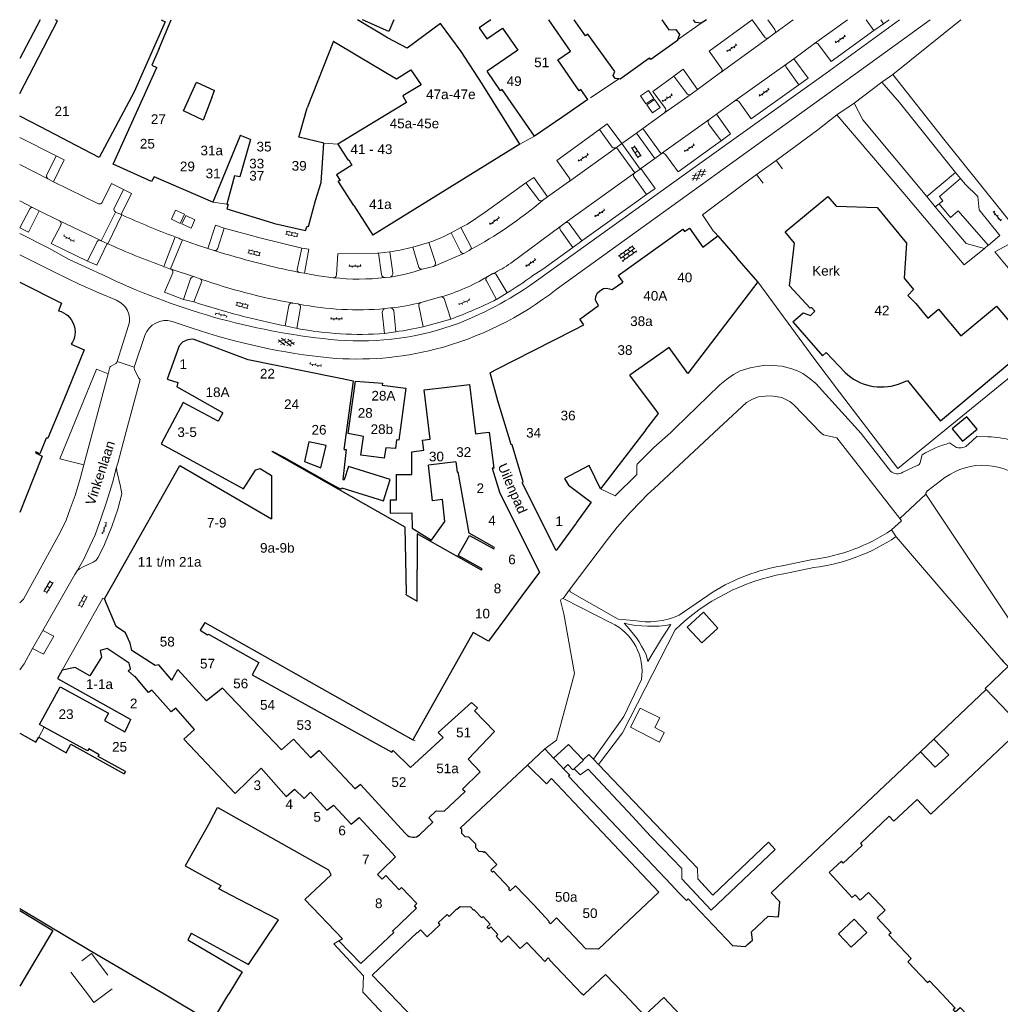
# Model space of a CAD drawing. Header units: metres. Extents: x 142661 to 143061, y 459832 to 460182.
# Tile 2 of 7: x 142661 to 142844, y 459998 to 460182. Entities that reach past the tile are written whole.
import ezdxf

# ---------------------------------------------------------------- set-up
doc = ezdxf.new("R2010")
doc.units = ezdxf.units.M
doc.linetypes.add('DGN Style 1', pattern=[5.08446, 0.00846, -5.076])
doc.linetypes.add('DGN Style 2', pattern=[8.459999, 5.076, -3.384])
for name, color, linetype, lineweight in [('B01', 1, 'Continuous', 30), ('B04', 1, 'Continuous', 13), ('B11', 1, 'DGN Style 1', 13), ('B14', 1, 'DGN Style 2', 13), ('Q19', 7, 'Continuous', 0), ('S01-GV6', 7, 'Continuous', 0), ('S02-OV2', 7, 'Continuous', 0), ('S02-OV4', 7, 'Continuous', 0), ('S02-OV6', 7, 'Continuous', 0), ('T00', 31, 'Continuous', 0), ('V00', 7, 'Continuous', 0), ('Z02', 7, 'Continuous', 0), ('Z06', 7, 'Continuous', 0), ('Z09', 7, 'Continuous', 0)]:
    doc.layers.add(name, color=color, linetype=linetype, lineweight=lineweight)
doc.styles.add('Z02', font='arial.ttf', dxfattribs={"height": 1.8})
doc.styles.add('Z06', font='arial.ttf', dxfattribs={"height": 1.8})
doc.styles.add('Z09', font='arial.ttf', dxfattribs={"height": 1.8})

# ---------------------------------------------------------------- blocks, each defined once
blk = doc.blocks.new('OV2')
at = {"layer": 'S02-OV2'}
for p, q in [((0.026, 0.1), (-0.004, 0.1)), ((0.026, -0.23), (0.026, 0.23)), ((0.146, 0.2), (0.026, 0.2)), ((0.026, 0), (0.146, 0)), ((0.146, -0.23), (0.146, 0.23)), ((0.146, 0.1), (0.176, 0.1)), ((0.026, -0.1), (-0.004, -0.1)), ((0.026, -0.2), (0.146, -0.2)), ((0.176, -0.1), (0.146, -0.1))]:
    blk.add_line(p, q, dxfattribs=at)
blk = doc.blocks.new('OV6')
at = {"layer": 'S02-OV6'}
for p, q in [((0, 0), (0.45, 0)), ((0.025, 0), (0.025, 0.05)), ((0.125, 0), (0.125, -0.05)), ((0.225, 0), (0.225, 0.05)), ((0.431, 0.004), (0.431, 0.054)), ((0.325, 0), (0.325, -0.05))]:
    blk.add_line(p, q, dxfattribs=at)
blk = doc.blocks.new('OV4')
at = {"layer": 'S02-OV4'}
for p, q in [((0, 0.12), (0.66, 0.12)), ((0, 0), (0.66, 0)), ((0.03, 0.12), (0.03, 0)), ((0.13, 0.15), (0.13, 0.12)), ((0.13, -0.12), (0.13, 0)), ((0.23, 0.12), (0.23, 0)), ((0.33, 0.12), (0.33, 0.15)), ((0.33, 0), (0.33, -0.12)), ((0.43, 0.12), (0.43, 0)), ((0.53, 0.12), (0.53, 0.15)), ((0.63, 0.12), (0.63, 0)), ((0, -0.12), (0.66, -0.12)), ((0.03, -0.12), (0.03, -0.15)), ((0.23, -0.12), (0.23, -0.15)), ((0.43, -0.15), (0.43, -0.12)), ((0.53, -0.12), (0.53, 0)), ((0.63, -0.12), (0.63, -0.15))]:
    blk.add_line(p, q, dxfattribs=at)
blk = doc.blocks.new('GV6')
at = {"layer": 'S01-GV6'}
for p, q in [((0.001, -0.027), (0.261, 0.133)), ((0.001, 0.053), (0.261, -0.107)), ((0.101, -0.107), (0.501, 0.133)), ((0.101, 0.133), (0.501, -0.107)), ((0.341, 0.133), (0.601, -0.027)), ((0.341, -0.107), (0.601, 0.053))]:
    blk.add_line(p, q, dxfattribs=at)

msp = doc.modelspace()

# ---------------------------------------------------------------- linework, layer by layer
at = {"layer": 'B01', "flags": 128}
for points in [[(142661.32, 460167.95), (142668.34, 460181.47), (142667.99, 460181.69)], [(142665.14, 460181.69), (142661.32, 460174.43)], [(142687.67, 460181.69), (142688.44, 460181.28), (142682.67, 460168.25), (142676.14, 460155.97)], [(142687.29, 460176.34), (142689.54, 460181.69)], [(142731.04, 460181.69), (142730.14, 460179.46), (142725.24, 460181.69)], [(142747.5, 460169.73), (142743.59, 460175.77), (142739.75, 460181)], [(142749.14, 460181.69), (142746.94, 460180.19), (142748.38, 460178.1), (142751.33, 460180.12)], [(142767.24, 460166.78), (142765.95, 460168.68), (142765.59, 460168.43), (142761.65, 460174.18), (142764, 460175.8), (142759.96, 460181.69)], [(142773, 460170.65), (142772.35, 460170.71), (142771.93, 460171.3), (142772.23, 460172.04), (142767.22, 460178.98), (142766.81, 460178.69), (142764.66, 460181.69)], [(142781.02, 460181.69), (142782.32, 460179.83), (142783.63, 460179.86), (142784.3, 460178.9), (142783.97, 460177.95)], [(142788.35, 460181.02), (142787.29, 460181.18), (142786.93, 460181.69)], [(142789.32, 460181.69), (142788.35, 460181.02)], [(142751.33, 460180.12), (142754.16, 460175.98), (142754.15, 460175.98)], [(142783.97, 460177.95), (142783.91, 460177.8), (142778.97, 460174.25), (142778.74, 460174.55), (142778.51, 460174.39)], [(142687.29, 460176.34), (142685.97, 460173.2), (142686.86, 460172.8)], [(142754.15, 460175.98), (142748.44, 460172.07)], [(142778.51, 460174.39), (142773.28, 460170.63), (142773, 460170.65)], [(142686.41, 460152.37), (142685.89, 460151.53), (142678.76, 460154.73), (142686.86, 460172.8)], [(142757.27, 460159.95), (142751.28, 460168.7), (142750.92, 460168.45), (142748.44, 460172.07)], [(142691.85, 460164.71), (142694.28, 460170.07), (142697.65, 460168.47)], [(142754.58, 460158.45), (142747.5, 460169.73)], [(142767.24, 460166.78), (142762.54, 460163.56)], [(142665.18, 460161.7), (142661.32, 460163.71)], [(142762.54, 460163.56), (142757.27, 460159.95)], [(142670.55, 460158.89), (142665.18, 460161.7)], [(142676.14, 460155.97), (142670.55, 460158.89)], [(142702.37, 460159.9), (142697.32, 460147.68)], [(142754.58, 460158.45), (142727.17, 460141.48)], [(142697.32, 460147.68), (142686.41, 460152.37)], [(142701.39, 460152.55), (142699.96, 460147.31)], [(142723.62, 460147.01), (142720.71, 460151.55)], [(142708.84, 460143.69), (142714.61, 460142.4), (142714.88, 460143.19), (142715.18, 460143.1), (142716.48, 460147.96)], [(142805.46, 460125.34), (142807.36, 460127.01), (142808.75, 460126.55), (142809.56, 460127.31), (142808.92, 460128.01), (142808.68, 460127.89), (142804.83, 460132.08), (142805.73, 460140), (142804.03, 460142.15), (142811.96, 460148.74), (142813.5, 460146.9), (142821.15, 460146.64), (142826.65, 460139.99), (142826.2, 460133.47), (142827.93, 460131.37), (142826.89, 460130.26), (142828.35, 460128.75)], [(142699.96, 460147.31), (142700.21, 460147.24), (142699.95, 460146.42), (142708.45, 460143.78), (142708.84, 460143.69)], [(142723.62, 460147.01), (142727.17, 460141.48)], [(142772.86, 460133.96), (142784.95, 460142.61), (142785.25, 460142.2)], [(142785.25, 460142.2), (142786.15, 460142.78)], [(142786.15, 460142.78), (142788.65, 460139.27)], [(142788.65, 460139.27), (142791.46, 460141.35)], [(142791.46, 460141.35), (142795.09, 460137.21)], [(142772.86, 460133.96), (142773.78, 460132.72)], [(142798.93, 460132.83), (142785.85, 460115.71)], [(142661.32, 460132.72), (142669.13, 460128.81), (142668.55, 460127.4)], [(142768.71, 460129.25), (142768.68, 460129.48), (142768.7, 460129.99), (142768.97, 460130.66), (142769.46, 460131.12), (142770.13, 460131.54), (142770.68, 460131.61), (142771.28, 460131.52), (142771.78, 460131.35)], [(142771.78, 460131.35), (142773.78, 460132.72)], [(142769.24, 460128.41), (142768.71, 460129.25)], [(142765.75, 460125.84), (142769.24, 460128.41)], [(142828.35, 460128.75), (142830.62, 460126.03)], [(142830.62, 460126.03), (142832.62, 460127.71), (142836.76, 460122.75), (142843.39, 460128.29)], [(142843.39, 460128.29), (142849.67, 460120.79), (142832.98, 460106.83)], [(142766.51, 460124.76), (142765.75, 460125.84)], [(142757.1, 460119.98), (142764.68, 460123.83)], [(142764.68, 460123.83), (142766.51, 460124.76)], [(142805.46, 460125.34), (142810.97, 460119), (142811.67, 460119.62), (142815.18, 460115.91)], [(142720.17, 460114.98), (142703.91, 460118.27), (142693.65, 460122.1), (142693.11, 460122.04), (142692.45, 460121.89), (142691.67, 460121.54), (142691.06, 460120.85), (142688.8, 460114.67), (142690.8, 460114), (142690.61, 460113.24)], [(142670.94, 460121.15), (142673.31, 460120.09), (142669.52, 460110.82)], [(142750.04, 460116.39), (142757.1, 460119.98)], [(142785.85, 460115.71), (142782.38, 460120.58)], [(142749, 460115.82), (142750.04, 460116.39)], [(142721.82, 460101.55), (142723.55, 460114.29), (142720.17, 460114.98)], [(142750.48, 460110.61), (142749, 460115.82)], [(142778.04, 460105.17), (142780.39, 460108.24), (142775.08, 460115.39)], [(142699.2, 460108.37), (142690.61, 460113.24)], [(142725.4, 460103.93), (142722.57, 460104.49), (142723.89, 460114.3), (142728.94, 460113.92), (142728.86, 460113.53), (142733.29, 460112.98), (142732, 460103.27), (142731.57, 460103.34), (142731.35, 460101.71), (142729.56, 460101.84), (142729.25, 460099.9), (142724.93, 460100.47), (142725.4, 460103.93)], [(142734.44, 460096.87), (142734.43, 460101.11), (142736.63, 460101.38), (142736.39, 460103.28), (142737.86, 460103.47), (142736.72, 460112.63), (142741.03, 460113.16)], [(142741.03, 460113.16), (142745.16, 460113.68), (142746.31, 460104.44), (142747.66, 460104.61)], [(142825.11, 460113.72), (142826.8, 460114.42), (142832.98, 460106.83)], [(142669.52, 460110.82), (142666.59, 460103.65), (142666.25, 460103.65), (142665.09, 460100.75), (142664.31, 460101.07), (142664.26, 460100.92), (142664.49, 460100.8)], [(142698.41, 460106.97), (142698.33, 460106.83), (142691.77, 460110.29), (142687.68, 460102.61), (142703.07, 460094.21), (142705.26, 460097.66), (142705.36, 460097.73), (142706.12, 460098.01), (142708.27, 460096.65)], [(142754.97, 460095.32), (142755.16, 460095.52), (142753.14, 460102.39), (142752.92, 460102.45), (142750.48, 460110.61)], [(142699.2, 460108.37), (142698.41, 460106.97)], [(142835.16, 460105.38), (142837.06, 460103.08), (142839.78, 460105.31), (142837.85, 460107.6), (142835.16, 460105.38)], [(142747.66, 460104.61), (142748.86, 460104.76), (142749.7, 460098.06), (142749.39, 460098.03)], [(142778.04, 460105.17), (142769.6, 460094.17)], [(142715.19, 460102.93), (142714.41, 460099.32), (142717.46, 460098.09)], [(142718.44, 460102.26), (142715.19, 460102.93)], [(142664.49, 460100.8), (142665.51, 460100.26), (142662.51, 460092.76)], [(142733.4, 460074.78), (142733.19, 460087.02), (142708.45, 460101.11), (142708.36, 460101.24)], [(142708.36, 460101.24), (142710.56, 460100.07), (142718.99, 460095.34)], [(142679.8, 460078.42), (142691.14, 460098.52), (142708.27, 460088.6)], [(142721.36, 460094.4), (142729.15, 460091.97), (142730.38, 460095.91), (142722.59, 460098.34), (142721.82, 460095.85)], [(142742.63, 460099.23), (142737.52, 460098.59)], [(142742.63, 460099.23), (142742.86, 460097.32), (142743.03, 460097.34)], [(142749.39, 460098.03), (142750.8, 460093.41)], [(142767.49, 460098.55), (142762.9, 460096.15)], [(142769.6, 460094.17), (142767.49, 460098.55)], [(142708.27, 460096.65), (142708.27, 460088.6)], [(142731.52, 460096.85), (142734.44, 460096.87)], [(142762.9, 460096.15), (142763.6, 460094.86)], [(142718.99, 460095.34), (142720.94, 460094.25)], [(142761.34, 460082.7), (142754.97, 460095.32)], [(142763.6, 460094.86), (142767.87, 460091.72)], [(142662.51, 460092.76), (142661.32, 460089.79)], [(142750.8, 460093.41), (142758.2, 460078.64)], [(142767.87, 460091.72), (142765.14, 460087.94)], [(142765.05, 460087.81), (142761.34, 460082.7)], [(142765.14, 460087.94), (142765.05, 460087.81)], [(142677.11, 460073.66), (142679.72, 460078.28)], [(142679.72, 460078.28), (142679.8, 460078.42)], [(142758.2, 460078.64), (142754.94, 460074.21)], [(142754.94, 460074.21), (142751.9, 460070.08)], [(142689.7, 460058.52), (142687.25, 460061.39), (142686.55, 460061.25), (142682.2, 460064.06), (142681.92, 460065.43), (142681.05, 460067.35), (142679.31, 460068.49), (142677.11, 460073.66)], [(142695.85, 460069.27), (142694.98, 460067.85)], [(142695.85, 460069.27), (142734.61, 460047.4)], [(142751.9, 460070.08), (142748.71, 460065.75)], [(142694.98, 460067.85), (142696.34, 460066.94), (142696.49, 460067.09), (142705.9, 460061.83), (142704.66, 460059.52), (142730.68, 460045.08)], [(142745.83, 460067.4), (142734.61, 460047.4)], [(142748.71, 460065.75), (142745.83, 460067.4)], [(142693.92, 460049.29), (142690.45, 460053.29), (142689.54, 460052.63), (142685.94, 460056.62), (142685.3, 460056.19), (142682.8, 460059.27), (142682.74, 460059.18), (142681.51, 460060.24), (142681.99, 460060.64), (142681.72, 460061.66), (142677.64, 460064.41), (142676.32, 460064.06), (142676.58, 460062.82), (142674.38, 460059.32), (142671.64, 460060.86), (142669.26, 460060.37)], [(142844.39, 460062.28), (142844.66, 460062), (142845.57, 460061.05), (142841.28, 460056.93), (142841.46, 460056.74)], [(142669.26, 460060.37), (142668.38, 460058.81), (142682.01, 460051.18)], [(142724.84, 460039.04), (142723.83, 460038.26), (142717.16, 460045.4), (142715.61, 460044.04), (142712.36, 460047.51), (142710.1, 460045.49), (142699.12, 460056.99), (142696.15, 460054.68), (142690.8, 460060.47)], [(142665.9, 460049.77), (142665.02, 460050.25), (142668.89, 460057.28)], [(142668.89, 460057.28), (142677.86, 460052.34), (142677.11, 460050.99), (142680.92, 460048.89), (142681.16, 460049.32)], [(142841.46, 460056.74), (142848.28, 460049.65), (142831.19, 460033.54), (142828.6, 460036.28), (142824.28, 460032.21), (142823.41, 460033.12), (142818.03, 460028.04), (142818.35, 460027.69), (142814.84, 460024.38), (142814.5, 460024.74), (142812.21, 460022.61), (142816.51, 460017.98), (142817.06, 460018.5), (142818.02, 460017.49), (142819.53, 460018.92), (142822.66, 460015.61), (142821.15, 460014.18), (142823.78, 460011.41), (142823.33, 460010.99), (142827.5, 460006.59), (142826.87, 460005.99), (142830.54, 460002.1), (142830.91, 460002.45), (142833.23, 460000)], [(142831.74, 460047.51), (142841.46, 460056.74)], [(142740.27, 460047.84), (142739.35, 460048.75), (142745.56, 460054.34), (142746.66, 460053.33), (142746.07, 460052.79), (142749.85, 460048.91), (142744.92, 460043.79)], [(142661.32, 460048.65), (142664.34, 460046.94), (142664.88, 460047.88)], [(142681.04, 460041.47), (142675.93, 460044.29), (142676.11, 460044.61), (142674.18, 460045.68), (142673.98, 460045.31), (142665.9, 460049.77)], [(142691.91, 460047.48), (142693.92, 460049.29)], [(142664.88, 460047.88), (142669.98, 460044.98)], [(142669.98, 460044.98), (142670.88, 460046.59), (142680.81, 460041.01)], [(142734.17, 460042.19), (142740.27, 460047.84)], [(142730.68, 460045.08), (142730.93, 460045.4), (142734.17, 460042.19)], [(142759.21, 460045.68), (142755.96, 460042.63)], [(142760.84, 460043.95), (142759.21, 460045.68)], [(142829.23, 460045.17), (142801.41, 460018.85)], [(142744.92, 460043.79), (142747.16, 460041.39), (142743.86, 460038.16), (142744.34, 460037.76)], [(142760.96, 460043.83), (142760.84, 460043.95)], [(142762.19, 460042.53), (142760.96, 460043.83)], [(142701.47, 460037.4), (142706.32, 460042.07), (142710.97, 460036.83), (142712.55, 460038.16), (142714.33, 460036.43), (142715.55, 460037.62), (142718.59, 460034.24), (142719.83, 460035.22), (142723.08, 460031.67), (142724.58, 460032.92), (142731.4, 460025.58), (142728.72, 460022.97)], [(142743.44, 460030.91), (142755.96, 460042.63)], [(142762.69, 460042), (142762.19, 460042.53)], [(142763.86, 460040.77), (142762.69, 460042)], [(142763.86, 460040.77), (142763.65, 460040.58), (142782.76, 460020.4)], [(142724.84, 460039.04), (142733.17, 460029.97), (142733.35, 460029.79)], [(142735.86, 460029.68), (142738.35, 460032.02), (142737.59, 460032.82), (142738.96, 460034.13), (142740.42, 460034.09), (142744.34, 460037.76)], [(142698.17, 460034.77), (142698.32, 460034.69)], [(142720.84, 460009.88), (142721.49, 460010.27), (142714.46, 460017.62), (142719.37, 460022.17), (142718.94, 460023.05), (142698.32, 460034.69)], [(142696.74, 460032.04), (142692.19, 460023.86), (142698.8, 460020.18), (142698.66, 460019.93)], [(142749.16, 460023.04), (142750.29, 460024.12), (142748.02, 460026.51), (142747.86, 460026.35), (142747.65, 460026.52), (142746.94, 460026.55), (142746.32, 460027.21), (142746.34, 460027.91), (142745.06, 460029.25), (142744.36, 460029.28), (142743.74, 460029.92), (142743.71, 460030.63), (142743.44, 460030.91)], [(142724.92, 460005.64), (142731.08, 460011.46), (142730.84, 460011.72), (142735.31, 460015.97), (142734.9, 460016.42), (142735.33, 460016.85), (142732.51, 460019.82), (142732.05, 460019.39), (142729.58, 460022.06), (142728.88, 460021.4), (142728.02, 460022.29), (142728.72, 460022.97)], [(142766.84, 460008.39), (142761.41, 460014.16), (142760.25, 460013.07), (142759.94, 460013.4), (142760.04, 460013.49), (142757.13, 460016.63), (142753.73, 460020.17), (142752.73, 460019.21), (142752.44, 460019.52), (142752.62, 460019.7), (142749.65, 460022.86), (142749.44, 460022.71), (142749.14, 460023.03)], [(142700.69, 460018.43), (142698.47, 460019.59), (142698.66, 460019.93)], [(142780.46, 460018.96), (142769.23, 460008.34), (142766.86, 460008.39)], [(142782.76, 460020.4), (142784.26, 460018.81)], [(142705.69, 460015.82), (142700.69, 460018.43)], [(142784.26, 460018.81), (142785.6, 460017.4), (142785.94, 460017.72), (142794.17, 460009.02), (142796.63, 460008.84), (142797.07, 460009.25)], [(142797.71, 460011.56), (142800.84, 460014.52), (142802.79, 460014.38), (142803, 460017.17), (142801.41, 460018.85)], [(142661.32, 460015.52), (142667.51, 460011.83), (142661.32, 460001.46)], [(142700.78, 460007.23), (142704, 460005.47), (142709.59, 460013.79), (142705.69, 460015.82)], [(142746.16, 460015.57), (142746.04, 460015.69), (142745.93, 460015.64), (142745.42, 460016.2), (142743.41, 460016.24), (142742.83, 460015.71), (142742.76, 460015.78), (142741.35, 460014.45), (142741.01, 460014.81), (142739.32, 460013.22), (142739.66, 460012.86), (142737.27, 460010.62), (142736.05, 460011.92), (142735.46, 460011.37), (142735.4, 460011.42), (142727, 460003.48)], [(142746.16, 460015.57), (142747.45, 460014.19)], [(142766.13, 460000), (142760.11, 460006.37), (142760.13, 460006.4), (142759.84, 460006.69), (142759.21, 460006.06), (142755.83, 460009.61), (142754.64, 460008.47), (142752.39, 460010.81), (142751.15, 460009.62), (142750.11, 460010.73), (142750.46, 460011.07), (142749.14, 460012.48), (142748.78, 460012.15), (142748.47, 460012.48), (142749.05, 460013.02), (142747.72, 460014.44), (142747.45, 460014.19)], [(142692.89, 460010.5), (142692.68, 460010.1)], [(142693.3, 460011.32), (142692.89, 460010.5)], [(142693.3, 460011.32), (142700.78, 460007.23)], [(142724.92, 460005.64), (142720.84, 460009.88)], [(142797.07, 460009.25), (142797.9, 460010.04), (142797.71, 460011.56)], [(142730.35, 460000), (142727, 460003.48)], [(142773.97, 460000), (142770.52, 460003.64), (142766.67, 460000)], [(142744.63, 459985.09), (142743.81, 459985.96), (142744.19, 459986.5), (142741.81, 459989.15), (142741.16, 459988.69), (142737.17, 459992.86), (142737.79, 459993.49), (142735.01, 459996.04), (142734.56, 459995.63), (142730.35, 460000)], [(142766.67, 460000), (142766.39, 459999.73), (142766.13, 460000)], [(142826.57, 459953.15), (142826.29, 459953.44), (142826.14, 459953.3), (142825.32, 459954.16), (142825.19, 459954.04), (142820.92, 459958.58), (142820.26, 459957.96), (142813.98, 459964.66), (142814.63, 459965.27), (142805.88, 459974.61), (142804.83, 459974.65), (142798.7, 459968.9), (142790.71, 459976.73), (142797.12, 459982.75), (142797.14, 459983.98), (142789.19, 459992.45), (142788.46, 459991.77), (142781.37, 459999.32), (142777.81, 459995.95), (142773.97, 460000)], [(142833.23, 460000), (142835.71, 459997.36), (142835.34, 459997.01), (142835.72, 459996.62), (142836.62, 459997.48), (142842.12, 459991.75), (142841.21, 459990.89), (142844.89, 459987.01), (142845.82, 459987.85), (142853.72, 459979.22)]]:
    msp.add_lwpolyline(points, dxfattribs=at)
at = {"layer": 'B01', "extrusion": (0, 0, -1)}
msp.add_arc((-142667.55, 460123.44), 4.09, 104.2573, 214.0193, dxfattribs=at)
at = {"layer": 'B01'}
for centre, radius, start, end in [((142821.94, 460122.95), 9.76, 226.1471, 288.9578), ((142734.66, 460030.99), 1.78, 222.6559, 312.5173)]:
    msp.add_arc(centre, radius, start, end, dxfattribs=at)
at = {"layer": 'B04', "flags": 128}
msp.add_lwpolyline([(142816.33, 460008.71), (142819.24, 460011.45), (142816.89, 460013.94), (142813.98, 460011.2), (142816.33, 460008.71)], dxfattribs=at)
at = {"layer": 'B11', "linetype": 'Continuous', "lineweight": 30, "flags": 128}
for points in [[(142729.07, 460178.83), (142724.3, 460181.69)], [(142739.75, 460181), (142733.52, 460176.38), (142729.91, 460178.33), (142729.07, 460178.83)], [(142719.83, 460177.68), (142714.88, 460165.28)], [(142719.83, 460177.68), (142719.88, 460177.65)], [(142719.88, 460177.65), (142724.35, 460174.98)], [(142724.35, 460174.98), (142731.57, 460170.66), (142734.23, 460172.34)], [(142734.23, 460172.34), (142736.13, 460169.52), (142732.77, 460167.49)], [(142697.16, 460167.2), (142697.65, 460168.47)], [(142697.16, 460167.2), (142695.52, 460162.97), (142691.85, 460164.71)], [(142732.77, 460167.49), (142733.41, 460166.22), (142724.88, 460161.09), (142720.62, 460158.46)], [(142713.53, 460160.41), (142714.88, 460165.28)], [(142718, 460158.69), (142713.36, 460159.81), (142713.53, 460160.41)], [(142704.33, 460159.37), (142703.72, 460157.18), (142702.37, 460152.37), (142701.39, 460152.55)], [(142702.45, 460160.07), (142702.41, 460160.09), (142702.37, 460159.9)], [(142704.33, 460159.37), (142702.45, 460160.07)], [(142716.48, 460147.96), (142717.51, 460151.34), (142718, 460158.69)], [(142720.62, 460158.46), (142722.48, 460155.54), (142722.67, 460155.56), (142723.22, 460154.58)], [(142723.22, 460154.58), (142720.37, 460152.78), (142721.04, 460151.72), (142720.71, 460151.55)], [(142790.96, 460141.93), (142790.61, 460142.32)], [(142790.96, 460141.93), (142791.46, 460141.35)], [(142798.93, 460132.83), (142795.09, 460137.21)], [(142782.38, 460120.58), (142775.08, 460115.39)], [(142717.46, 460098.09), (142718.44, 460102.26)], [(142721.82, 460101.55), (142722.19, 460101.51), (142721.58, 460095.92), (142721.82, 460095.85)], [(142734.4, 460089.7), (142734.45, 460086.87), (142738.11, 460084.59), (142740.6, 460088.1), (142740.11, 460092.18), (142738.24, 460091.98), (142737.52, 460098.59)], [(142731.52, 460096.85), (142731.51, 460092.08), (142730.41, 460092.05), (142730.36, 460089.66), (142734.4, 460089.7)], [(142749.82, 460083.24), (142745.12, 460085.91), (142743.03, 460097.34)], [(142721.36, 460094.4), (142721.3, 460094.14), (142720.94, 460094.25)], [(142747.39, 460079.04), (142735.43, 460085.8), (142735.43, 460079.13)], [(142747.53, 460079.29), (142743.06, 460081.77), (142745.18, 460085.47), (142749.68, 460083.01)], [(142749.68, 460083.01), (142749.82, 460083.24)], [(142735.42, 460073.28), (142735.43, 460079.13)], [(142747.39, 460079.04), (142747.53, 460079.29)], [(142733.38, 460074.43), (142733.4, 460074.78)], [(142733.38, 460074.43), (142733.38, 460074.4), (142735.42, 460073.24), (142735.42, 460073.28)], [(142689.7, 460058.52), (142690.8, 460060.47)], [(142681.16, 460049.32), (142681.82, 460050.77)], [(142681.82, 460050.77), (142682.01, 460051.18)], [(142691.91, 460047.48), (142701.47, 460037.4)], [(142681.04, 460041.47), (142680.81, 460041.01)], [(142780.46, 460018.96), (142760.48, 460040.14), (142759.49, 460039.15), (142755.96, 460042.63)], [(142696.74, 460032.04), (142698.17, 460034.77)], [(142661.32, 460015.9), (142674.75, 460007.87)], [(142692.68, 460010.1), (142702.77, 460004.13), (142700.3, 460000)], [(142674.75, 460007.87), (142688.23, 460000)], [(142688.23, 460000), (142696.45, 459995.12)], [(142697.14, 459994.71), (142700.3, 460000)]]:
    msp.add_lwpolyline(points, dxfattribs=at)
at = {"layer": 'B14', "flags": 128}
for points in [[(142673.93, 460000), (142670.59, 460004.45), (142674.7, 460007.53)], [(142674.7, 460007.53), (142679.26, 460001.45), (142677.34, 460000)], [(142677.34, 460000), (142675.16, 459998.37), (142673.93, 460000)]]:
    msp.add_lwpolyline(points, dxfattribs=at)
at = {"layer": 'Q19', "flags": 128}
for points in [[(142805.48, 460181.69), (142802.06, 460179.16)], [(142809.49, 460177.26), (142815.65, 460181.69)], [(142802.06, 460179.16), (142801.9, 460179.04)], [(142800.9, 460178.33), (142792.08, 460171.92)], [(142794.61, 460166.54), (142804.34, 460173.49)], [(142792.08, 460171.92), (142791.95, 460171.83)], [(142822.04, 460170.04), (142824.08, 460171.47)], [(142786.47, 460167.8), (142781.53, 460164.34)], [(142780.97, 460156.71), (142789.83, 460163.1)], [(142779.71, 460155.81), (142776.29, 460160.55)], [(142777.46, 460161.4), (142780.9, 460156.66)], [(142773.55, 460158.57), (142776.96, 460153.84)], [(142772.59, 460157.88), (142763.74, 460151.49)], [(142776, 460153.15), (142772.59, 460157.88)], [(142661.32, 460154.67), (142666.54, 460152)], [(142763.02, 460143.81), (142775.98, 460153.14)], [(142763.74, 460151.49), (142763.64, 460151.43)], [(142661.32, 460147.9), (142663.85, 460146.62)], [(142676.5, 460140.47), (142679.2, 460145.82)], [(142668.75, 460144.19), (142676.43, 460140.51)], [(142680.39, 460145.27), (142677.75, 460139.9)], [(142752.85, 460136.28), (142762.24, 460143.23)], [(142688.19, 460135.63), (142690.29, 460141.18)], [(142691.66, 460140.66), (142689.41, 460135.2)], [(142744.21, 460138.13), (142738.44, 460135.67)], [(142689.57, 460135.14), (142693.9, 460133.74)], [(142694.91, 460133.35), (142694.96, 460133.33), (142695.01, 460133.32)], [(142678.12, 460116.88), (142677.8, 460115.66)], [(142679.59, 460098.95), (142680.94, 460103.97), (142683.77, 460114.57)], [(142673.3, 460098.69), (142672.67, 460096.31), (142671.64, 460092.95), (142670.74, 460090.46), (142669.96, 460088.35), (142668.93, 460086.19), (142662.04, 460073.63), (142661.49, 460073.07), (142661.32, 460072.96)], [(142679.35, 460098.22), (142678.64, 460095.34), (142677.48, 460091.71), (142676.52, 460088.78), (142675.36, 460085.62), (142674.38, 460083.48), (142673.28, 460081.08), (142672.05, 460078.89)], [(142679.35, 460098.22), (142679.4, 460097.48), (142680.12, 460094.62), (142680.37, 460093.23), (142679.62, 460090.38), (142678.52, 460087.14), (142677.11, 460083.82), (142675.96, 460081.37), (142675.49, 460080.84), (142675, 460080.49), (142673.17, 460079.62), (142672.44, 460079.27), (142672.05, 460078.89)], [(142679.59, 460098.95), (142679.35, 460098.22)], [(142672.05, 460078.89), (142671.58, 460078.19), (142665.64, 460067.76)], [(142669.26, 460060.37), (142676.83, 460073.81), (142677.11, 460073.66)], [(142665.64, 460067.76), (142667.66, 460066.72), (142665.77, 460063.34), (142663.72, 460064.39)], [(142665.64, 460067.76), (142663.72, 460064.39)], [(142663.72, 460064.39), (142662.16, 460061.53), (142661.32, 460060.46)], [(142665.9, 460049.77), (142664.88, 460047.88)]]:
    msp.add_lwpolyline(points, dxfattribs=at)
at = {"layer": 'Q19', "extrusion": (0, 0, -1)}
for centre, radius, start, end in [((-142705.28, 460211.9), 83.38, 230.0862, 241.3184), ((-142741.91, 460277.65), 145.9, 281.269, 287.7015), ((-142724.71, 460170.29), 37.03, 251.6878, 261.1664), ((-142724.45, 460175.16), 41.85, 263.1552, 276.4181), ((-142757.02, 460118.33), 17.66, 64.4822, 65.0452)]:
    msp.add_arc(centre, radius, start, end, dxfattribs=at)
at = {"layer": 'Q19'}
for centre, radius, start, end in [((142753.08, 460124.15), 16.54, 118.0601, 118.8954), ((142739.97, 460154.39), 22.22, 295.5816, 305.4287), ((142731.64, 460238.84), 111.7, 250.8589, 259.9312), ((142730.24, 460163.75), 35.09, 285.809, 301.3433), ((142747.88, 460134.87), 1.25, 299.3047, 303.0964), ((142712.35, 460130.03), 1.19, 258.2861, 261.2696), ((142713.96, 460132.28), 3.68, 258.01, 260.0542), ((142724.3, 460184.42), 56.84, 258.8599, 275.178), ((142727.25, 460161.73), 33.95, 275.4178, 285.1151)]:
    msp.add_arc(centre, radius, start, end, dxfattribs=at)
at = {"layer": 'T00', "flags": 128}
for points in [[(142783.97, 460177.95), (142788.35, 460181.02)], [(142773, 460170.65), (142767.72, 460167.11)], [(142754.58, 460158.45), (142757.27, 460159.95)], [(142843.08, 460138.42), (142855.86, 460123.11), (142824.99, 460098.01), (142814.13, 460112.25), (142809.33, 460118.56), (142798.93, 460132.83)], [(142830.21, 460093.2), (142825.36, 460088.64)], [(142734.61, 460047.4), (142735.04, 460047.21)]]:
    msp.add_lwpolyline(points, dxfattribs=at)
at = {"layer": 'V00', "flags": 128}
for points in [[(142825.32, 460181.69), (142811.64, 460171.72), (142796.17, 460160.66), (142787.21, 460154.28), (142773.73, 460144.54), (142758.08, 460133.29)], [(142831.06, 460181.69), (142819.78, 460173.53), (142761.33, 460131.37)], [(142792.17, 460172.61), (142789.85, 460175.84), (142797.85, 460181.64)], [(142797.85, 460181.64), (142797.92, 460181.69)], [(142797.85, 460181.64), (142800.16, 460178.48)], [(142802.09, 460179.84), (142800.78, 460181.69)], [(142819.08, 460181.69), (142820.56, 460179.67)], [(142820.56, 460179.67), (142822.37, 460180.95)], [(142822.37, 460180.95), (142821.82, 460181.69)], [(142823.41, 460181.69), (142822.37, 460180.95)], [(142836.74, 460181.69), (142824.08, 460171.47)], [(142800.9, 460178.33), (142801.9, 460179.04)], [(142820.56, 460179.67), (142812.57, 460173.92), (142810.23, 460177.06)], [(142809.49, 460177.26), (142805.62, 460174.42)], [(142805.62, 460174.42), (142804.34, 460173.49)], [(142806.55, 460169.53), (142808.27, 460170.79), (142805.62, 460174.42)], [(142783.26, 460171.18), (142785.02, 460172.48), (142787.68, 460168.68)], [(142787.68, 460168.68), (142791.95, 460171.83)], [(142804.23, 460172.76), (142806.55, 460169.53)], [(142824.08, 460171.47), (142833.61, 460159.38), (142851.52, 460137), (142865.41, 460119.69)], [(142781.69, 460165.12), (142779.35, 460168.29), (142783.26, 460171.18)], [(142783.26, 460171.18), (142785.65, 460167.93)], [(142806.55, 460169.53), (142797.7, 460163.22), (142795.42, 460166.37)], [(142816.89, 460166.15), (142822.04, 460170.04)], [(142822.04, 460170.04), (142825.32, 460166.24)], [(142779.53, 460167.01), (142778.55, 460168.49), (142777.04, 460167.48), (142778.02, 460166), (142779.53, 460167.01)], [(142786.47, 460167.8), (142787.68, 460168.68)], [(142779.29, 460164.29), (142780.73, 460165.32), (142779.66, 460166.82), (142778.23, 460165.8), (142779.29, 460164.29)], [(142794.61, 460166.54), (142791.18, 460164.07)], [(142813.66, 460163.94), (142816.89, 460166.15)], [(142830.39, 460148.71), (142818.46, 460163), (142816.89, 460166.15)], [(142825.32, 460166.24), (142835.78, 460153.2)], [(142777.46, 460161.4), (142781.53, 460164.34)], [(142791.18, 460164.07), (142789.83, 460163.1)], [(142792.05, 460159.11), (142793.83, 460160.39), (142791.18, 460164.07)], [(142769.39, 460161.2), (142770.85, 460162.26), (142773.55, 460158.57)], [(142789.69, 460162.3), (142792.05, 460159.11)], [(142810.08, 460161.16), (142813.66, 460163.94)], [(142813.66, 460163.94), (142825.97, 460149.53)], [(142763.76, 460152.19), (142761.47, 460155.41), (142769.39, 460161.2)], [(142769.39, 460161.2), (142771.76, 460157.92)], [(142773.55, 460158.57), (142776.29, 460160.55)], [(142776.29, 460160.55), (142777.46, 460161.4)], [(142802.31, 460155.45), (142810.08, 460161.16)], [(142668.13, 460156.28), (142661.32, 460159.71)], [(142720.62, 460158.46), (142718, 460158.69)], [(142772.59, 460157.88), (142773.55, 460158.57)], [(142792.05, 460159.11), (142790.59, 460158.03), (142784.06, 460153.29), (142781.7, 460156.57)], [(142780.97, 460156.71), (142780.9, 460156.66)], [(142666.35, 460152.77), (142668.13, 460156.28)], [(142668.13, 460156.28), (142669.64, 460155.53), (142667.62, 460151.46)], [(142779.71, 460155.81), (142777.11, 460153.94)], [(142780.9, 460156.66), (142779.71, 460155.81)], [(142798.69, 460152.79), (142798.88, 460152.93), (142802.31, 460155.45)], [(142803.49, 460153.86), (142802.31, 460155.45)], [(142776.96, 460153.84), (142776, 460153.15)], [(142777.11, 460153.94), (142776.96, 460153.84)], [(142778.18, 460149.1), (142779.76, 460150.23), (142777.11, 460153.94)], [(142830.39, 460148.71), (142835.78, 460153.2)], [(142835.78, 460153.2), (142836.67, 460152.1)], [(142667.62, 460151.46), (142666.54, 460152)], [(142676.02, 460147.32), (142667.62, 460151.46)], [(142743.57, 460142.95), (142744.77, 460143.55), (142748.11, 460145.77), (142755.69, 460151.25)], [(142755.69, 460151.25), (142757.13, 460152.27), (142759.73, 460148.63)], [(142755.69, 460151.25), (142758.03, 460148.13)], [(142759.73, 460148.63), (142763.64, 460151.43)], [(142775.85, 460152.32), (142778.18, 460149.1)], [(142790.61, 460142.32), (142788.57, 460145.29), (142796.76, 460151.36), (142798.69, 460152.79)], [(142799.88, 460151.18), (142798.69, 460152.79)], [(142832.7, 460147.34), (142833.4, 460147.89), (142832.8, 460148.71), (142836.67, 460152.1)], [(142836.67, 460152.1), (142837.54, 460151.02)], [(142680.65, 460150.02), (142678.42, 460151.11), (142676.69, 460147.58)], [(142678.9, 460146.5), (142680.65, 460150.02)], [(142680.23, 460145.35), (142682.15, 460149.29), (142680.65, 460150.02)], [(142825.97, 460149.53), (142837.4, 460135.96), (142841.16, 460139.03)], [(142837.54, 460151.02), (142839.95, 460148.72), (142840.18, 460146.2), (142844, 460141.43)], [(142699.96, 460147.31), (142697.32, 460147.68)], [(142758.78, 460147.95), (142759.73, 460148.63)], [(142778.18, 460149.1), (142776.34, 460147.78), (142766.13, 460140.46)], [(142831.99, 460146.79), (142830.39, 460148.71)], [(142661.36, 460142.87), (142663.19, 460146.42)], [(142661.36, 460142.87), (142662.98, 460142.06), (142664.97, 460146.06)], [(142663.85, 460146.62), (142664.97, 460146.06)], [(142668.75, 460144.19), (142664.97, 460146.06)], [(142692.05, 460145.39), (142690.39, 460146.17), (142689.59, 460144.47), (142691.25, 460143.69), (142692.05, 460145.39)], [(142831.99, 460146.79), (142832.7, 460147.34)], [(142841.86, 460139.61), (142841.16, 460139.03), (142837.73, 460139.92), (142831.99, 460146.79)], [(142832.7, 460147.34), (142834.84, 460144.82), (142836.25, 460146.06), (142841.86, 460139.61)], [(142680.39, 460145.27), (142680.31, 460145.31), (142680.23, 460145.35)], [(142693.27, 460142.82), (142693.99, 460144.37), (142692.3, 460145.16), (142691.57, 460143.61), (142693.27, 460142.82)], [(142661.32, 460142.89), (142661.36, 460142.87)], [(142673.96, 460136.68), (142667.2, 460139.97), (142669.02, 460143.5)], [(142696.4, 460139.04), (142697.8, 460143.35), (142699.44, 460142.81)], [(142698.23, 460139.09), (142699.44, 460142.81)], [(142699.44, 460142.81), (142706.33, 460140.92), (142713.9, 460139.11)], [(142741.78, 460141.97), (142743.57, 460142.95)], [(142745.4, 460139.38), (142743.57, 460142.95)], [(142762.12, 460142.46), (142764.43, 460139.19)], [(142763.02, 460143.81), (142762.24, 460143.23)], [(142766.13, 460140.46), (142763.77, 460143.67)], [(142677.99, 460133.52), (142672.86, 460135.89), (142670.56, 460136.97), (142666.75, 460139.06), (142661.32, 460141.79)], [(142675.76, 460140.31), (142673.96, 460136.68)], [(142677.6, 460139.97), (142676.5, 460140.47)], [(142741.78, 460141.97), (142743.5, 460138.43)], [(142764.43, 460139.19), (142766.13, 460140.46)], [(142844, 460141.43), (142841.93, 460139.67), (142841.86, 460139.61)], [(142673.96, 460136.68), (142675.73, 460135.88), (142677.6, 460139.97)], [(142677.75, 460139.9), (142677.67, 460139.93), (142677.6, 460139.97)], [(142696.4, 460139.04), (142694.46, 460139.66)], [(142696.4, 460139.04), (142697.55, 460138.66)], [(142713.9, 460139.11), (142713.02, 460135.11)], [(142713.9, 460139.11), (142715.24, 460138.87), (142714.41, 460134.39)], [(142728.22, 460138.13), (142730.34, 460138.38)], [(142730.89, 460134.45), (142730.34, 460138.38)], [(142734.6, 460139.28), (142737.59, 460140.12)], [(142734.6, 460139.28), (142735.72, 460135.5)], [(142738.8, 460136.43), (142737.59, 460140.12)], [(142744.21, 460138.13), (142745.08, 460138.64)], [(142764.43, 460139.19), (142758.82, 460135.15), (142756.8, 460133.83)], [(142863.01, 460117.34), (142845.77, 460139.84), (142843.08, 460138.42)], [(142679.36, 460129.38), (142676.09, 460130.72), (142672.42, 460132.39), (142667.81, 460134.58), (142661.32, 460137.85)], [(142720.39, 460134.11), (142720.63, 460138.04), (142727.99, 460138.14), (142728.22, 460138.13)], [(142728.22, 460138.13), (142728.77, 460134.17)], [(142736.35, 460135.14), (142738.44, 460135.67)], [(142691.87, 460129.52), (142688.32, 460130.85), (142689.84, 460134.46)], [(142693.19, 460133.34), (142691.87, 460129.52)], [(142694.91, 460133.35), (142693.97, 460133.72)], [(142713.4, 460134.57), (142714.41, 460134.39)], [(142714.41, 460134.39), (142716.62, 460133.99), (142719.77, 460133.57)], [(142729.43, 460133.6), (142730.4, 460133.7)], [(142748.31, 460132.96), (142750.2, 460129.53)], [(142749.41, 460134.27), (142748.56, 460133.82)], [(142752.19, 460130.73), (142750.14, 460134.17)], [(142693.8, 460129.04), (142695.19, 460132.71)], [(142691.87, 460129.52), (142693.8, 460129.04)], [(142739.8, 460129.98), (142736.11, 460128.95)], [(142741.67, 460125.84), (142740.43, 460129.69)], [(142750.2, 460129.53), (142752.19, 460130.73)], [(142711.52, 460128.36), (142710.82, 460124.58)], [(142713.19, 460128.68), (142712.17, 460128.85)], [(142713.01, 460124.12), (142713.65, 460128.02)], [(142730.46, 460127.93), (142729.43, 460127.81)], [(142731.43, 460123.47), (142731.04, 460127.44)], [(142735.71, 460128.3), (142736.55, 460124.43)], [(142728.89, 460127.13), (142729.34, 460123.17)], [(142736.55, 460124.43), (142741.67, 460125.84)], [(142679.51, 460117.96), (142681.63, 460124.64)], [(142693.48, 460124.18), (142689.75, 460125.42)], [(142684.64, 460122.82), (142682.68, 460116.9)], [(142729.34, 460123.17), (142731.43, 460123.47)], [(142677.8, 460115.66), (142675.63, 460116.52), (142668.81, 460099.76)], [(142678.34, 460117.08), (142679.26, 460117.59)], [(142682.68, 460116.9), (142679.51, 460117.96)], [(142682.75, 460116.47), (142683.48, 460114.87), (142683.77, 460114.57)], [(142818.18, 460104.5), (142809.74, 460113.86), (142808.7, 460114.72), (142807.33, 460115.7), (142806.29, 460116.23), (142805.09, 460116.65), (142803.38, 460117.09), (142801.64, 460117.21), (142800.36, 460117.24), (142798.84, 460117.01), (142797.48, 460116.79), (142795.6, 460116.21), (142794.4, 460115.54), (142793.1, 460114.59), (142791.86, 460113.56), (142789.68, 460111.47)], [(142677.8, 460115.66), (142673.3, 460098.69)], [(142789.68, 460111.47), (142783.49, 460105.53), (142782.7, 460104.69), (142779.54, 460101.92), (142777.46, 460099.84), (142776.41, 460098.77), (142776.35, 460098.64), (142776.38, 460096.87), (142772.3, 460092.87)], [(142791.64, 460105.52), (142796.83, 460110.29), (142797.93, 460110.89), (142799.07, 460111.33), (142800.29, 460111.5), (142801.43, 460111.54), (142803.38, 460111.2), (142804.86, 460110.51), (142805.6, 460109.88)], [(142805.6, 460109.88), (142810.61, 460104.69), (142811.17, 460104.26), (142813.66, 460103.68)], [(142791.64, 460105.52), (142779.6, 460094.28), (142778.37, 460093.12), (142777.1, 460091.83), (142775.13, 460089.79), (142772.7, 460087.07), (142770.87, 460084.77), (142763.92, 460075.52)], [(142813.66, 460103.68), (142825.36, 460088.64)], [(142823.62, 460097.5), (142818.18, 460104.5)], [(142841.83, 460103.89), (142839.82, 460103.99), (142838.12, 460102.47)], [(142835.96, 460101.92), (142834.67, 460102.75)], [(142668.81, 460099.76), (142673.3, 460098.69)], [(142829.56, 460100.53), (142829.19, 460099.12)], [(142828.64, 460098.53), (142825.92, 460097.28)], [(142830.56, 460093.85), (142833.77, 460096.28)], [(142772.3, 460092.87), (142769.6, 460094.17)], [(142830.21, 460093.2), (142848.32, 460066.05)], [(142825.67, 460088.25), (142823.86, 460086.53)], [(142825.36, 460088.64), (142825.67, 460088.25)], [(142824.7, 460085.27), (142823.86, 460086.53)], [(142824.7, 460085.27), (142844.39, 460062.28)], [(142809.12, 460081), (142803.48, 460079.86)], [(142803.79, 460078.37), (142809.37, 460079.5)], [(142763.92, 460075.52), (142762.61, 460073.76)], [(142763.92, 460075.52), (142763.89, 460075.34), (142763.93, 460075.01)], [(142775.73, 460069.65), (142772.9, 460069.88), (142763.93, 460075.01)], [(142790.59, 460074.98), (142784.24, 460070.63)], [(142762.73, 460070.85), (142762.1, 460073.38), (142762.28, 460073.61), (142762.61, 460073.76)], [(142762.61, 460073.76), (142762.73, 460073.7)], [(142762.73, 460073.7), (142771.54, 460069.18)], [(142759.21, 460045.68), (142761.38, 460047.3), (142764.77, 460059.76), (142762.73, 460070.85)], [(142788.77, 460071.16), (142785.77, 460068.4), (142788.47, 460065.46), (142791.47, 460068.22), (142788.77, 460071.16)], [(142778.09, 460063.27), (142778.39, 460062), (142780.95, 460066.2), (142782.72, 460068.87)], [(142769.2, 460042.79), (142773.71, 460048.71), (142783.48, 460067.91)], [(142777.21, 460058.61), (142773.95, 460051.75), (142768.28, 460043.76)], [(142780.62, 460051.47), (142779.7, 460049.67), (142781.48, 460048.76), (142780.56, 460046.96), (142775.17, 460049.72), (142777.01, 460053.31), (142780.62, 460051.47)], [(142766.33, 460043.67), (142763.6, 460046.52), (142760.84, 460043.95)], [(142831.74, 460047.51), (142834.51, 460044.59), (142832, 460042.25), (142829.23, 460045.17)], [(142829.23, 460045.17), (142831.74, 460047.51)], [(142766.33, 460043.67), (142767.42, 460044.65), (142768.28, 460043.76)], [(142764.65, 460042), (142766.4, 460043.59), (142766.33, 460043.67)], [(142768.28, 460043.76), (142769.2, 460042.79)], [(142762.69, 460042), (142763.51, 460042.77), (142764.41, 460041.78), (142764.65, 460042)], [(142778.84, 460029.47), (142775.54, 460033.1), (142767.27, 460041.88), (142765.81, 460040.82), (142764.65, 460042)], [(142769.2, 460042.79), (142787.68, 460023.44), (142787.75, 460021.43), (142790.54, 460018.38), (142800.89, 460028.28), (142802.16, 460026.95), (142790.22, 460015.59), (142784.72, 460021.46), (142784.73, 460023.38)], [(142784.73, 460023.38), (142781.14, 460027.08), (142778.84, 460029.47)], [(142725.57, 460000), (142725.29, 460000.31), (142725.39, 460003.36), (142719.85, 460009.3), (142720.84, 460009.88)], [(142744.63, 459985.09), (142743.7, 459984.24), (142740.23, 459987.74), (142739.49, 459987.16), (142739.48, 459986.84), (142736.2, 459990.33), (142735.46, 459989.67), (142733.63, 459991.4), (142725.57, 460000)]]:
    msp.add_lwpolyline(points, dxfattribs=at)
at = {"layer": 'V00'}
for centre, radius, start, end in [((142801.66, 460179.53), 0.54, 296.0405, 316.8775), ((142801.67, 460179.52), 0.528, 317.0177, 36.8945), ((142800.61, 460178.8), 0.554, 215.6972, 301.5341), ((142809.77, 460176.8), 0.532, 30.084, 120.6296), ((142804.64, 460173.07), 0.519, 126.4007, 216.1664), ((142791.69, 460172.33), 0.566, 298.1841, 313.5932), ((142791.69, 460172.32), 0.558, 314.0402, 30.4743), ((142786.13, 460168.28), 0.592, 216.0363, 305.2881), ((142794.92, 460165.99), 0.629, 37.2863, 119.2225), ((142781.15, 460164.82), 0.613, 307.4828, 28.8285), ((142790.64, 460162.55), 0.978, 145.6582, 194.5799), ((142772.21, 460158.51), 0.74, 232.7385, 301.0548), ((142781.25, 460156.2), 0.584, 39.4164, 119.015), ((142776.34, 460152.66), 0.593, 127.1418, 215.1226), ((142776.14, 460152.93), 0.265, 122.1314, 128.491), ((142763.37, 460151.9), 0.548, 299.5146, 311.8988), ((142763.41, 460151.85), 0.484, 312.6598, 44.373), ((142758.51, 460148.45), 0.576, 214.6708, 298.1633), ((142668.48, 460143.69), 0.571, 340.8398, 61.6131), ((142763.32, 460143.31), 0.582, 37.9374, 120.6126), ((142762.61, 460142.78), 0.588, 128.9562, 213.0759), ((142676.22, 460139.98), 0.565, 68.3908, 144.8508), ((142676.24, 460140.02), 0.523, 59.9456, 68.8234), ((142724.11, 460176.37), 38.68, 290.3958, 297.1729), ((142697.71, 460139.16), 0.528, 252.3661, 351.4935), ((142722.85, 460184.02), 46.26, 279.3216, 284.7134), ((142744.03, 460138.7), 0.595, 206.2663, 287.1805), ((142744.95, 460139.13), 0.515, 284.9287, 312.0268), ((142744.95, 460139.13), 0.513, 312.2131, 29.4793), ((142689.2, 460134.2), 1.01, 68.3496, 71.8429), ((142689.37, 460134.66), 0.516, 336.3885, 66.2509), ((142713.51, 460135.05), 0.494, 172.1934, 257.1861), ((142736.26, 460135.71), 0.582, 201.3347, 278.3119), ((142738.1, 460136.29), 0.714, 298.5846, 11.1934), ((142693.73, 460133.21), 0.558, 72.0326, 166.5383), ((142693.78, 460133.33), 0.435, 63.7481, 73.5107), ((142694.8, 460132.88), 0.48, 64.3289, 77.4841), ((142694.82, 460132.93), 0.434, 330.2038, 63.3339), ((142719.84, 460134.11), 0.548, 262.3318, 359.4758), ((142729.41, 460134.25), 0.646, 186.6969, 271.8444), ((142730.12, 460134.42), 0.769, 291.466, 2.33), ((142748.85, 460133.27), 0.622, 125.1348, 209.7482), ((142748.82, 460133.32), 0.559, 116.9445, 125.4565), ((142749.72, 460133.82), 0.548, 106.1182, 124.3543), ((142749.72, 460133.82), 0.55, 39.7851, 106.2333), ((142677.82, 460125.73), 3.96, 344.103, 67.1256), ((142739.85, 460129.27), 0.718, 35.9233, 93.9634), ((142712.05, 460128.34), 0.525, 83.2191, 177.7419), ((142711.99, 460128.04), 0.827, 77.6302, 81.9254), ((142713.14, 460128.07), 0.613, 72.879, 85.1852), ((142713.16, 460128.17), 0.513, 343.263, 71.2346), ((142729.65, 460127.08), 0.762, 106.8381, 176.7442), ((142730.44, 460127.31), 0.619, 12.0622, 88.2498), ((142736.29, 460128.39), 0.589, 108.1639, 189.2676), ((142688.6, 460121.36), 4.22, 74.2141, 159.7201), ((142678.99, 460118.04), 0.524, 301.5963, 351.7393), ((142683.04, 460116.74), 0.397, 156.3274, 222.5104), ((142841.72, 460088.29), 15.6, 55.996, 89.6155), ((142840.69, 460081.92), 21.69, 106.1215, 120.8781), ((142804.7, 460115.19), 35.99, 277.4528, 303.7723), ((142809.46, 460044.63), 35.73, 99.62, 121.8685)]:
    msp.add_arc(centre, radius, start, end, dxfattribs=at)
at = {"layer": 'V00', "extrusion": (0, 0, -1)}
for centre, radius, start, end in [((-142667.13, 460152.55), 0.807, 317.1121, 16.1429), ((-142676.12, 460148.04), 0.728, 218.5843, 277.9015), ((-142663.62, 460146.17), 0.5, 30.0749, 117.0051), ((-142679.4, 460146.31), 0.533, 296.8518, 20.4135), ((-142679.53, 460146.59), 0.843, 293.2932, 296.0606), ((-142753.25, 460306.04), 176.51, 294.4358, 294.8036), ((-142749.52, 460298.14), 167.77, 290.6766, 294.3335), ((-142736.86, 460264.34), 131.68, 290.0767, 290.7159), ((-142751.8, 460304.51), 174.54, 289.1791, 290.1545), ((-142739.71, 460276.6), 150.08, 290.0757, 294.3835), ((-142729.07, 460247.29), 118.91, 289.4864, 290.1081), ((-142691.33, 460140.39), 5.54, 289.0885, 290.2857), ((-142732.14, 460248.58), 127.16, 275.1849, 295.2039), ((-142718.04, 460188.36), 68.09, 233.9786, 248.381), ((-142703.54, 460208.29), 91.56, 234.4224, 237.9), ((-142722.98, 460180.58), 62.4, 232.0644, 255.323), ((-142715.35, 460198.49), 77.26, 243.187, 250.0857), ((-142741.89, 460277.87), 156.4, 281.4594, 287.9071), ((-142730.5, 460232.93), 114.88, 275.6987, 288.8013), ((-142725, 460187.31), 64.31, 280.7518, 282.7429), ((-142724.87, 460186.7), 63.7, 265.9826, 280.7388), ((-142724.75, 460174.89), 53.11, 249.7595, 274.4302), ((-142719.76, 460200.14), 77.55, 257.4992, 261.348), ((-142724.22, 460177.58), 59.18, 255.7543, 274.9723), ((-142678.52, 460116.65), 0.458, 29.9045, 67.5048), ((-142836.6, 460103.92), 2.1, 223.4817, 287.8739), ((-142828.35, 460099.35), 0.87, 195.2826, 250.2812), ((-142840.83, 460086.62), 11.96, 53.8804, 133.7095), ((-142824.93, 460098.96), 1.96, 239.4375, 311.6877), ((-142831.27, 460093.05), 1.07, 8.0196, 48.9447), ((-142804.7, 460115.18), 34.46, 236.2248, 262.635), ((-142811.02, 460039.36), 39.67, 46.0242, 79.4907), ((-142778.42, 460083.65), 14.26, 245.9142, 280.8678), ((-142767.37, 460060.13), 9.97, 114.7559, 188.7958), ((-142759.34, 460054.5), 20.69, 135.0387, 154.926), ((-142778.98, 460090.49), 21.94, 260.182, 283.1615)]:
    msp.add_arc(centre, radius, start, end, dxfattribs=at)

# ---------------------------------------------------------------- block references
at = {"layer": 'S01-GV6', "xscale": 5, "yscale": 5, "zscale": 5}
for p, rotation in [((142786.74, 460151.81), 35.8041059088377), ((142709.54, 460121.71), 350.572529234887)]:
    msp.add_blockref('GV6', p, dxfattribs=dict(at, rotation=rotation))
at = {"layer": 'S02-OV2'}
for p, xscale, yscale, zscale, rotation in [((142775.9, 460156.8), 5, 5, 5, 33.21650693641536), ((142712.16, 460142.14), 5, 5, 5, 257.3257655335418), ((142704.91, 460137.8), 5, 5, 5, 75.28560006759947), ((142702.69, 460128.02), 5, 5, 5, 75.29114190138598), ((142666.31, 460076.1), 5.000000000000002, 5.000000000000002, 5.000000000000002, 328.9182701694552), ((142672.72, 460073.45), 5, 5, 5, 331.5129928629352)]:
    msp.add_blockref('OV2', p, dxfattribs=dict(at, xscale=xscale, yscale=yscale, zscale=zscale, rotation=rotation))
at = {"layer": 'S02-OV4', "xscale": 5, "yscale": 5, "zscale": 5, "rotation": 35.57031433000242}
msp.add_blockref('OV4', (142773.3, 460137.13), dxfattribs=at)
at = {"layer": 'S02-OV6'}
for p, xscale, yscale, zscale, rotation in [((142813.4, 460177.38), 5, 5, 5, 34.61180636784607), ((142793.16, 460175.73), 5, 5, 5, 34.6165217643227), ((142781.13, 460166.43), 5.000000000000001, 5.000000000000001, 5.000000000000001, 34.61977678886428), ((142799.18, 460167.46), 5, 5, 5, 34.61180636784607), ((142785.26, 460157.08), 5, 5, 5, 34.61180636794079), ((142765.47, 460155.28), 5, 5, 5, 34.61180636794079), ((142768.56, 460144.95), 5.000000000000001, 5.000000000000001, 5.000000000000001, 34.61652176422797), ((142842.8, 460145.91), 5, 5, 5, 309.0355128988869), ((142748.93, 460143.52), 5, 5, 5, 34.61180636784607), ((142669.46, 460141.38), 5, 5, 5, 332.761032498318), ((142755.69, 460135.69), 5, 5, 5, 34.61652176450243), ((142722.7, 460135.75), 5, 5, 5, 359.931245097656), ((142743.18, 460128.55), 5, 5, 5, 23.36560680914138), ((142699.99, 460126.38), 5, 5, 5, 165.9123390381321), ((142719.24, 460125.9), 5, 5, 5, 359.931245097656), ((142715.35, 460117.52), 5.000000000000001, 5.000000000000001, 5.000000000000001, 348.5563487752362), ((142676.76, 460085.8), 5.000000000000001, 5.000000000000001, 5.000000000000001, 71.09393900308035)]:
    msp.add_blockref('OV6', p, dxfattribs=dict(at, xscale=xscale, yscale=yscale, zscale=zscale, rotation=rotation))

# ---------------------------------------------------------------- texts
at = {"layer": 'Z02', "linetype": 'Continuous', "style": 'Z02'}
for s, p in [('51', (142757.22, 460172.83)), ('49', (142752.09, 460169.33)), ('47a-47e', (142737.08, 460166.88)), ('21', (142667.81, 460163.73)), ('27', (142685.77, 460162.25)), ('45a-45e', (142730.29, 460161.44)), ('25', (142683.72, 460157.66)), ('35', (142705.47, 460157.12)), ('31a', (142695.02, 460156.4)), ('41 - 43', (142722.98, 460156.63)), ('29', (142691.18, 460153.43)), ('33', (142704.1, 460153.96)), ('39', (142712.02, 460153.54)), ('31', (142695.98, 460152.12)), ('37', (142704.12, 460151.69)), ('41a', (142726.46, 460146.38)), ('40', (142783.9, 460132.72)), ('40A', (142777.57, 460129.3)), ('42', (142820.65, 460126.56)), ('38a', (142775.12, 460124.56)), ('38', (142772.75, 460119.18)), ('1', (142691.11, 460116.56)), ('22', (142706.1, 460114.77)), ('18A', (142695.97, 460111.31)), ('24', (142710.6, 460109.07)), ('28A', (142726.89, 460110.66)), ('28', (142724.33, 460107.45)), ('36', (142762.15, 460106.96)), ('3-5', (142690.71, 460103.87)), ('26', (142715.72, 460104.31)), ('28b', (142726.73, 460104.41)), ('34', (142755.73, 460103.75)), ('32', (142742.69, 460100.15)), ('30', (142737.61, 460099.32)), ('2', (142746.48, 460093.41)), ('7-9', (142696.23, 460086.98)), ('4', (142748.68, 460087.41)), ('1', (142761.18, 460087.26)), ('9a-9b', (142706.12, 460082.28)), ('11 t/m 21a', (142683.33, 460079.68)), ('6', (142752.38, 460080.12)), ('8', (142749.68, 460074.72)), ('10', (142746.18, 460070.02)), ('58', (142687.43, 460064.79)), ('57', (142694.93, 460060.69)), ('1-1a', (142673.67, 460056.87)), ('56', (142701.12, 460056.99)), ('2', (142681.87, 460053.27)), ('54', (142706.12, 460052.99)), ('23', (142668.57, 460051.27)), ('53', (142712.92, 460049.24)), ('51', (142742.67, 460047.86)), ('25', (142678.54, 460045.17)), ('51a', (142738.97, 460041.16)), ('3', (142704.91, 460038.01)), ('52', (142730.6, 460038.6)), ('4', (142710.86, 460034.48)), ('5', (142716.07, 460032.1)), ('6', (142720.72, 460029.56)), ('7', (142725.15, 460024.18)), ('50a', (142761.1, 460017.18)), ('8', (142727.55, 460015.99)), ('50', (142766.23, 460014.14))]:
    msp.add_text(s, height=1.8, dxfattribs=at).set_placement(p)
at = {"layer": 'Z06', "linetype": 'Continuous', "style": 'Z06'}
for s, rotation, p in [('Vinkenlaan', 71.9999, (142675.26, 460090.97)), ('Uilenpad', 293.5146, (142750.38, 460098.47))]:
    msp.add_text(s, height=1.8, rotation=rotation, dxfattribs=at).set_placement(p)
at = {"layer": 'Z09', "linetype": 'Continuous', "style": 'Z09'}
msp.add_text('Kerk', height=1.8, dxfattribs=at).set_placement((142809.05, 460133.95))

doc.saveas('drawing.dxf')
